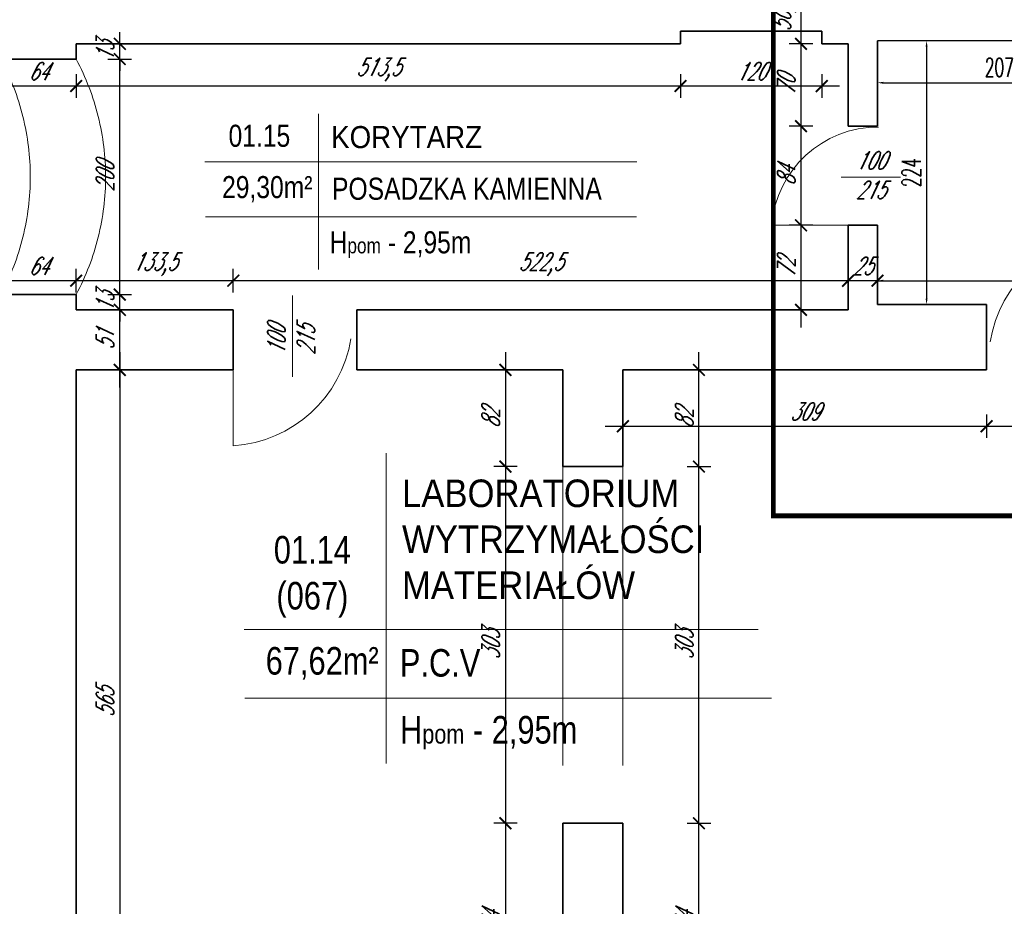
# Model space of a CAD drawing. Header units: millimetres. Extents: x 402 to 79005, y -7782 to 89952.
# Tile 210 of 256: x 25150 to 25987, y 35953 to 36707. Entities that reach past the tile are written whole.
import ezdxf

# ---------------------------------------------------------------- set-up
doc = ezdxf.new("R2010")
doc.units = ezdxf.units.MM
doc.header["$LTSCALE"] = 10
doc.linetypes.add('DASHED', pattern=[19.05, 12.7, -6.35])
doc.layers.get('0').update_dxf_attribs({"lineweight": 0})
doc.layers.get('Defpoints').update_dxf_attribs({"color": 253})
for name, color, linetype, lineweight in [('01 parter - ściany', 253, 'Continuous', 35), ('03_drzwi', 253, 'Continuous', 15), ('04-2_nad', 253, 'DASHED', 5), ('05-01_wymiary', 253, 'Continuous', 5), ('05-03_opis', 253, 'Continuous', 5), ('0_A_GRANICA OPRACOWANIA', 1, 'Continuous', 0), ('0_A_WYMIAROWANIE', 1, 'Continuous', 5), ('0_A_ŚCIANY ', 253, 'Continuous', 30)]:
    doc.layers.add(name, color=color, linetype=linetype, lineweight=lineweight)
doc.styles.add('ariel', font='ARIAL.TTF', dxfattribs={"width": 0.8})
doc.styles.add('ariel_wym', font='simplex.shx', dxfattribs={"width": 0.65, "oblique": 25})
doc.styles.add('SIMPLEXD', font='simplex.shx', dxfattribs={"width": 0.6})
doc.dimstyles.new('1-100', dxfattribs={"dimtxt": 16, "dimasz": 5, "dimexe": 0, "dimexo": 0, "dimgap": 5, "dimtad": 1, "dimdec": 1, "dimtxsty": 'SIMPLEXD', "dimcen": 5, "dimclrt": 256, "dimadec": 0, "dimazin": 0, "dimtfac": 1, "dimtdec": 0, "dimtix": 1, "dimtmove": 1, "dimatfit": 3, "dimldrblk": 'LP', "dimfxl": 0, "dimarcsym": 0})
doc.dimstyles.new('ariel 50 wnętrze', dxfattribs={"dimtxt": 15, "dimasz": 10, "dimexe": 10, "dimexo": 0, "dimgap": 5, "dimtad": 1, "dimdec": 1, "dimrnd": 0.5, "dimtxsty": 'ariel_wym', "dimblk": 'ARCHTICK', "dimcen": 2.5, "dimdle": 15, "dimazin": 0, "dimtfac": 1, "dimtdec": 1, "dimtix": 1, "dimtmove": 0, "dimatfit": 3, "dimldrblk": 'DOT', "dimfxl": 0, "dimarcsym": 0})

# ---------------------------------------------------------------- blocks, each defined once
blk = doc.blocks.new('_ArchTick')
at = {"color": 0, "linetype": 'ByBlock', "const_width": 0.15}
blk.add_lwpolyline([(-0.5, -0.5), (0.5, 0.5)], dxfattribs=at)
blk = doc.blocks.new('*D253')
at = {"layer": '05-01_wymiary', "color": 0, "lineweight": -2}
for p, q in [((25854.15, 36474.79), (25854.15, 36494.79)), ((25879.15, 36474.79), (25879.15, 36494.79)), ((25854.15, 36484.79), (25844.15, 36484.79)), ((25879.15, 36484.79), (25854.15, 36484.79)), ((25879.15, 36484.79), (25889.15, 36484.79))]:
    blk.add_line(p, q, dxfattribs=at)
at = {"layer": 'Defpoints', "color": 0, "lineweight": 0}
for p in [(25854.15, 36484.79), (25854.15, 36460.05), (25879.15, 36464.62)]:
    blk.add_point(p, dxfattribs=at)
at = {"layer": '05-01_wymiary', "color": 0, "lineweight": -2, "xscale": 10, "yscale": 10, "zscale": 10}
blk.add_blockref('_ArchTick', (25854.15, 36484.79), dxfattribs=at)
at = {"layer": '05-01_wymiary', "color": 0, "lineweight": -2, "xscale": 10, "yscale": 10, "zscale": 10, "rotation": 180}
blk.add_blockref('_ArchTick', (25879.15, 36484.79), dxfattribs=at)
at = {"layer": '05-01_wymiary', "color": 0, "insert": (25866.65, 36497.29), "char_height": 15, "attachment_point": 5, "style": 'ariel_wym'}
blk.add_mtext('25', dxfattribs=at)
blk = doc.blocks.new('_Dot')
at = {"color": 0, "linetype": 'ByBlock', "lineweight": -2}
blk.add_line((-0.5, 0), (-1, 0), dxfattribs=at)
at = {"color": 0, "linetype": 'ByBlock', "const_width": 0.5}
blk.add_lwpolyline([(-0.25, 0, 1), (0.25, 0, 1)], format="xyb", close=True, dxfattribs=at)
blk = doc.blocks.new('*D254')
at = {"layer": '05-01_wymiary', "color": 0, "lineweight": -2}
for p, q in [((25331.83, 36474.79), (25331.83, 36494.79)), ((25854.15, 36474.79), (25854.15, 36494.79)), ((25869.15, 36484.79), (25316.83, 36484.79))]:
    blk.add_line(p, q, dxfattribs=at)
at = {"layer": 'Defpoints', "color": 0, "lineweight": 0}
for p in [(25331.83, 36484.79), (25331.83, 36460.05), (25854.15, 36460.05)]:
    blk.add_point(p, dxfattribs=at)
at = {"layer": '05-01_wymiary', "color": 0, "lineweight": -2, "xscale": 10, "yscale": 10, "zscale": 10, "rotation": 180}
blk.add_blockref('_ArchTick', (25331.83, 36484.79), dxfattribs=at)
at = {"layer": '05-01_wymiary', "color": 0, "lineweight": -2, "xscale": 10, "yscale": 10, "zscale": 10}
blk.add_blockref('_ArchTick', (25854.15, 36484.79), dxfattribs=at)
at = {"layer": '05-01_wymiary', "color": 0, "insert": (25592.99, 36498.72), "char_height": 15, "attachment_point": 5, "style": 'ariel_wym'}
blk.add_mtext('522,5', dxfattribs=at)
blk = doc.blocks.new('*D255')
at = {"layer": '05-01_wymiary', "color": 0, "lineweight": -2}
for p, q in [((25198.33, 36474.79), (25198.33, 36494.79)), ((25331.83, 36474.79), (25331.83, 36494.79)), ((25346.83, 36484.79), (25183.33, 36484.79))]:
    blk.add_line(p, q, dxfattribs=at)
at = {"layer": 'Defpoints', "color": 0}
for p in [(25198.33, 36484.79), (25198.33, 36460.05), (25331.83, 36460.05)]:
    blk.add_point(p, dxfattribs=at)
at = {"layer": '05-01_wymiary', "color": 0, "lineweight": -2, "xscale": 10, "yscale": 10, "zscale": 10, "rotation": 180}
blk.add_blockref('_ArchTick', (25198.33, 36484.79), dxfattribs=at)
at = {"layer": '05-01_wymiary', "color": 0, "lineweight": -2, "xscale": 10, "yscale": 10, "zscale": 10}
blk.add_blockref('_ArchTick', (25331.83, 36484.79), dxfattribs=at)
at = {"layer": '05-01_wymiary', "color": 0, "insert": (25265.08, 36498.72), "char_height": 15, "attachment_point": 5, "style": 'ariel_wym'}
blk.add_mtext('133,5', dxfattribs=at)
blk = doc.blocks.new('*D256')
at = {"layer": '05-01_wymiary', "color": 0, "lineweight": -2}
for p, q in [((25134.33, 36474.79), (25134.33, 36494.79)), ((25198.33, 36474.79), (25198.33, 36494.79)), ((25213.33, 36484.79), (25119.33, 36484.79))]:
    blk.add_line(p, q, dxfattribs=at)
at = {"layer": 'Defpoints', "color": 0}
for p in [(25134.33, 36484.79), (25134.33, 36473.05), (25198.33, 36460.05)]:
    blk.add_point(p, dxfattribs=at)
at = {"layer": '05-01_wymiary', "color": 0, "lineweight": -2, "xscale": 10, "yscale": 10, "zscale": 10, "rotation": 180}
blk.add_blockref('_ArchTick', (25134.33, 36484.79), dxfattribs=at)
at = {"layer": '05-01_wymiary', "color": 0, "lineweight": -2, "xscale": 10, "yscale": 10, "zscale": 10}
blk.add_blockref('_ArchTick', (25198.33, 36484.79), dxfattribs=at)
at = {"layer": '05-01_wymiary', "color": 0, "insert": (25166.33, 36497.29), "char_height": 15, "attachment_point": 5, "style": 'ariel_wym'}
blk.add_mtext('64', dxfattribs=at)
blk = doc.blocks.new('*D334')
at = {"layer": '05-01_wymiary', "color": 0, "lineweight": -2}
for p, q in [((25662.83, 36371.16), (25662.83, 36351.16)), ((25971.83, 36371.16), (25971.83, 36351.16)), ((25647.83, 36361.16), (25986.83, 36361.16))]:
    blk.add_line(p, q, dxfattribs=at)
at = {"layer": 'Defpoints', "color": 0, "lineweight": 0}
for p in [(25662.83, 36408.98), (25971.83, 36408.98), (25971.83, 36361.16)]:
    blk.add_point(p, dxfattribs=at)
at = {"layer": '05-01_wymiary', "color": 0, "lineweight": -2, "xscale": 10, "yscale": 10, "zscale": 10, "rotation": 180}
blk.add_blockref('_ArchTick', (25662.83, 36361.16), dxfattribs=at)
at = {"layer": '05-01_wymiary', "color": 0, "lineweight": -2, "xscale": 10, "yscale": 10, "zscale": 10}
blk.add_blockref('_ArchTick', (25971.83, 36361.16), dxfattribs=at)
at = {"layer": '05-01_wymiary', "color": 0, "insert": (25817.33, 36373.66), "char_height": 15, "attachment_point": 5, "style": 'ariel_wym'}
blk.add_mtext('309', dxfattribs=at)
blk = doc.blocks.new('*D335')
at = {"layer": '05-01_wymiary', "color": 0, "lineweight": -2}
for p, q in [((25971.83, 36371.16), (25971.83, 36351.16)), ((26074.83, 36371.16), (26074.83, 36351.16)), ((25956.83, 36361.16), (26089.83, 36361.16))]:
    blk.add_line(p, q, dxfattribs=at)
at = {"layer": 'Defpoints', "color": 0}
for p in [(25971.83, 36408.98), (26074.83, 36408.98), (26074.83, 36361.16)]:
    blk.add_point(p, dxfattribs=at)
at = {"layer": '05-01_wymiary', "color": 0, "lineweight": -2, "xscale": 10, "yscale": 10, "zscale": 10, "rotation": 180}
blk.add_blockref('_ArchTick', (25971.83, 36361.16), dxfattribs=at)
at = {"layer": '05-01_wymiary', "color": 0, "lineweight": -2, "xscale": 10, "yscale": 10, "zscale": 10}
blk.add_blockref('_ArchTick', (26074.83, 36361.16), dxfattribs=at)
at = {"layer": '05-01_wymiary', "color": 0, "insert": (26023.33, 36373.66), "char_height": 15, "attachment_point": 5, "style": 'ariel_wym'}
blk.add_mtext('103', dxfattribs=at)
blk = doc.blocks.new('*D344')
at = {"layer": '05-01_wymiary', "color": 0, "lineweight": -2}
for p, q in [((25235.36, 36423.98), (25235.36, 35829.05)), ((25225.36, 36408.98), (25245.36, 36408.98)), ((25225.36, 35844.05), (25245.36, 35844.05))]:
    blk.add_line(p, q, dxfattribs=at)
at = {"layer": 'Defpoints', "color": 0}
for p in [(25198.33, 36408.98), (25198.33, 35844.05), (25235.36, 35844.05)]:
    blk.add_point(p, dxfattribs=at)
at = {"layer": '05-01_wymiary', "color": 0, "lineweight": -2, "xscale": 10, "yscale": 10, "zscale": 10}
for p, rotation in [((25235.36, 36408.98), 90), ((25235.36, 35844.05), 270)]:
    blk.add_blockref('_ArchTick', p, dxfattribs=dict(at, rotation=rotation))
at = {"layer": '05-01_wymiary', "color": 0, "insert": (25222.86, 36126.52), "char_height": 15, "attachment_point": 5, "rotation": 90, "style": 'ariel_wym'}
blk.add_mtext('565', dxfattribs=at)
blk = doc.blocks.new('*D349')
at = {"layer": '05-01_wymiary', "color": 0, "lineweight": -2}
for p, q in [((25727.41, 35835.05), (25727.41, 36038.86)), ((25717.41, 36023.86), (25737.41, 36023.86)), ((25717.41, 35850.05), (25737.41, 35850.05))]:
    blk.add_line(p, q, dxfattribs=at)
at = {"layer": 'Defpoints', "color": 0}
for p in [(25662.83, 36023.86), (25727.41, 36023.86), (25662.83, 35850.05)]:
    blk.add_point(p, dxfattribs=at)
at = {"layer": '05-01_wymiary', "color": 0, "lineweight": -2, "xscale": 10, "yscale": 10, "zscale": 10}
for p, rotation in [((25727.41, 36023.86), 90), ((25727.41, 35850.05), 270)]:
    blk.add_blockref('_ArchTick', p, dxfattribs=dict(at, rotation=rotation))
at = {"layer": '05-01_wymiary', "color": 0, "insert": (25714.91, 35936.95), "char_height": 15, "attachment_point": 5, "rotation": 90, "style": 'ariel_wym'}
blk.add_mtext('174', dxfattribs=at)
blk = doc.blocks.new('*D350')
at = {"layer": '05-01_wymiary', "color": 0, "lineweight": -2}
for p, q in [((25727.41, 36008.86), (25727.41, 36341.86)), ((25717.41, 36326.86), (25737.41, 36326.86)), ((25717.41, 36023.86), (25737.41, 36023.86))]:
    blk.add_line(p, q, dxfattribs=at)
at = {"layer": 'Defpoints', "color": 0}
for p in [(25662.83, 36326.86), (25727.41, 36326.86), (25662.83, 36023.86)]:
    blk.add_point(p, dxfattribs=at)
at = {"layer": '05-01_wymiary', "color": 0, "lineweight": -2, "xscale": 10, "yscale": 10, "zscale": 10}
for p, rotation in [((25727.41, 36326.86), 90), ((25727.41, 36023.86), 270)]:
    blk.add_blockref('_ArchTick', p, dxfattribs=dict(at, rotation=rotation))
at = {"layer": '05-01_wymiary', "color": 0, "insert": (25714.91, 36175.36), "char_height": 15, "attachment_point": 5, "rotation": 90, "style": 'ariel_wym'}
blk.add_mtext('303', dxfattribs=at)
blk = doc.blocks.new('*D351')
at = {"layer": '05-01_wymiary', "color": 0, "lineweight": -2}
for p, q in [((25727.41, 36311.86), (25727.41, 36423.98)), ((25717.41, 36408.98), (25737.41, 36408.98)), ((25717.41, 36326.86), (25737.41, 36326.86))]:
    blk.add_line(p, q, dxfattribs=at)
at = {"layer": 'Defpoints', "color": 0}
for p in [(25662.83, 36408.98), (25727.41, 36408.98), (25662.83, 36326.86)]:
    blk.add_point(p, dxfattribs=at)
at = {"layer": '05-01_wymiary', "color": 0, "lineweight": -2, "xscale": 10, "yscale": 10, "zscale": 10}
for p, rotation in [((25727.41, 36408.98), 90), ((25727.41, 36326.86), 270)]:
    blk.add_blockref('_ArchTick', p, dxfattribs=dict(at, rotation=rotation))
at = {"layer": '05-01_wymiary', "color": 0, "insert": (25714.91, 36367.92), "char_height": 15, "attachment_point": 5, "rotation": 90, "style": 'ariel_wym'}
blk.add_mtext('82', dxfattribs=at)
blk = doc.blocks.new('*D352')
at = {"layer": '05-01_wymiary', "color": 0, "lineweight": -2}
for p, q in [((25814.14, 36751.42), (25814.14, 36671.05)), ((25824.14, 36736.42), (25804.14, 36736.42)), ((25824.14, 36686.05), (25804.14, 36686.05))]:
    blk.add_line(p, q, dxfattribs=at)
at = {"layer": 'Defpoints', "color": 0, "lineweight": 0}
for p in [(25941.68, 36736.42), (25814.14, 36686.05), (25854.15, 36686.05)]:
    blk.add_point(p, dxfattribs=at)
at = {"layer": '05-01_wymiary', "color": 0, "lineweight": -2, "xscale": 10, "yscale": 10, "zscale": 10}
for p, rotation in [((25814.14, 36736.42), 90), ((25814.14, 36686.05), 270)]:
    blk.add_blockref('_ArchTick', p, dxfattribs=dict(at, rotation=rotation))
at = {"layer": '05-01_wymiary', "color": 0, "insert": (25800.21, 36711.23), "char_height": 15, "attachment_point": 5, "rotation": 90, "style": 'ariel_wym'}
blk.add_mtext('50,5', dxfattribs=at)
blk = doc.blocks.new('*D353')
at = {"layer": '05-01_wymiary', "color": 0, "lineweight": -2}
for p, q in [((25814.14, 36701.05), (25814.14, 36601.05)), ((25824.14, 36686.05), (25804.14, 36686.05)), ((25824.14, 36616.05), (25804.14, 36616.05))]:
    blk.add_line(p, q, dxfattribs=at)
at = {"layer": 'Defpoints', "color": 0, "lineweight": 0}
for p in [(25854.15, 36686.05), (25814.14, 36616.05), (25854.15, 36616.05)]:
    blk.add_point(p, dxfattribs=at)
at = {"layer": '05-01_wymiary', "color": 0, "lineweight": -2, "xscale": 10, "yscale": 10, "zscale": 10}
for p, rotation in [((25814.14, 36686.05), 90), ((25814.14, 36616.05), 270)]:
    blk.add_blockref('_ArchTick', p, dxfattribs=dict(at, rotation=rotation))
at = {"layer": '05-01_wymiary', "color": 0, "insert": (25801.64, 36651.05), "char_height": 15, "attachment_point": 5, "rotation": 90, "style": 'ariel_wym'}
blk.add_mtext('70', dxfattribs=at)
blk = doc.blocks.new('*D354')
at = {"layer": '05-01_wymiary', "color": 0, "lineweight": -2}
for p, q in [((25814.14, 36631.05), (25814.14, 36516.85)), ((25824.14, 36616.05), (25804.14, 36616.05)), ((25824.14, 36531.85), (25804.14, 36531.85))]:
    blk.add_line(p, q, dxfattribs=at)
at = {"layer": 'Defpoints', "color": 0, "lineweight": 0}
for p in [(25854.15, 36616.05), (25814.14, 36531.85), (25854.15, 36531.85)]:
    blk.add_point(p, dxfattribs=at)
at = {"layer": '05-01_wymiary', "color": 0, "lineweight": -2, "xscale": 10, "yscale": 10, "zscale": 10}
for p, rotation in [((25814.14, 36616.05), 90), ((25814.14, 36531.85), 270)]:
    blk.add_blockref('_ArchTick', p, dxfattribs=dict(at, rotation=rotation))
at = {"layer": '05-01_wymiary', "color": 0, "insert": (25801.64, 36573.95), "char_height": 15, "attachment_point": 5, "rotation": 90, "style": 'ariel_wym'}
blk.add_mtext('84', dxfattribs=at)
blk = doc.blocks.new('*D355')
at = {"layer": '05-01_wymiary', "color": 0, "lineweight": -2}
for p, q in [((25814.14, 36546.85), (25814.14, 36445.05)), ((25824.14, 36531.85), (25804.14, 36531.85)), ((25824.14, 36460.05), (25804.14, 36460.05))]:
    blk.add_line(p, q, dxfattribs=at)
at = {"layer": 'Defpoints', "color": 0, "lineweight": 0}
for p in [(25854.15, 36531.85), (25814.14, 36460.05), (25854.15, 36460.05)]:
    blk.add_point(p, dxfattribs=at)
at = {"layer": '05-01_wymiary', "color": 0, "lineweight": -2, "xscale": 10, "yscale": 10, "zscale": 10}
for p, rotation in [((25814.14, 36531.85), 90), ((25814.14, 36460.05), 270)]:
    blk.add_blockref('_ArchTick', p, dxfattribs=dict(at, rotation=rotation))
at = {"layer": '05-01_wymiary', "color": 0, "insert": (25801.64, 36495.95), "char_height": 15, "attachment_point": 5, "rotation": 90, "style": 'ariel_wym'}
blk.add_mtext('72', dxfattribs=at)
blk = doc.blocks.new('*D356')
at = {"layer": '05-01_wymiary', "color": 0, "lineweight": -2}
for p, q in [((25235.36, 36393.98), (25235.36, 36475.05)), ((25225.36, 36460.05), (25245.36, 36460.05)), ((25225.36, 36408.98), (25245.36, 36408.98))]:
    blk.add_line(p, q, dxfattribs=at)
at = {"layer": 'Defpoints', "color": 0}
for p in [(25198.33, 36460.05), (25235.36, 36460.05), (25198.33, 36408.98)]:
    blk.add_point(p, dxfattribs=at)
at = {"layer": '05-01_wymiary', "color": 0, "lineweight": -2, "xscale": 10, "yscale": 10, "zscale": 10}
for p, rotation in [((25235.36, 36460.05), 90), ((25235.36, 36408.98), 270)]:
    blk.add_blockref('_ArchTick', p, dxfattribs=dict(at, rotation=rotation))
at = {"layer": '05-01_wymiary', "color": 0, "insert": (25222.86, 36434.51), "char_height": 15, "attachment_point": 5, "rotation": 90, "style": 'ariel_wym'}
blk.add_mtext('51', dxfattribs=at)
blk = doc.blocks.new('*D357')
at = {"layer": '05-01_wymiary', "color": 0, "lineweight": -2}
for p, q in [((25235.36, 36473.05), (25235.36, 36483.05)), ((25225.36, 36473.05), (25245.36, 36473.05)), ((25235.36, 36460.05), (25235.36, 36473.05)), ((25225.36, 36460.05), (25245.36, 36460.05)), ((25235.36, 36460.05), (25235.36, 36450.05))]:
    blk.add_line(p, q, dxfattribs=at)
at = {"layer": 'Defpoints', "color": 0}
for p in [(25198.33, 36473.05), (25235.36, 36473.05), (25198.33, 36460.05)]:
    blk.add_point(p, dxfattribs=at)
at = {"layer": '05-01_wymiary', "color": 0, "lineweight": -2, "xscale": 10, "yscale": 10, "zscale": 10}
for p, rotation in [((25235.36, 36473.05), 270), ((25235.36, 36460.05), 90)]:
    blk.add_blockref('_ArchTick', p, dxfattribs=dict(at, rotation=rotation))
at = {"layer": '05-01_wymiary', "color": 0, "insert": (25222.86, 36466.55), "char_height": 15, "attachment_point": 5, "rotation": 90, "style": 'ariel_wym'}
blk.add_mtext('13', dxfattribs=at)
blk = doc.blocks.new('*D358')
at = {"layer": '05-01_wymiary', "color": 0, "lineweight": -2}
for p, q in [((25235.36, 36458.05), (25235.36, 36688.05)), ((25225.36, 36673.05), (25245.36, 36673.05)), ((25225.36, 36473.05), (25245.36, 36473.05))]:
    blk.add_line(p, q, dxfattribs=at)
at = {"layer": 'Defpoints', "color": 0}
for p in [(25198.33, 36673.05), (25235.36, 36673.05), (25198.33, 36473.05)]:
    blk.add_point(p, dxfattribs=at)
at = {"layer": '05-01_wymiary', "color": 0, "lineweight": -2, "xscale": 10, "yscale": 10, "zscale": 10}
for p, rotation in [((25235.36, 36673.05), 90), ((25235.36, 36473.05), 270)]:
    blk.add_blockref('_ArchTick', p, dxfattribs=dict(at, rotation=rotation))
at = {"layer": '05-01_wymiary', "color": 0, "insert": (25222.86, 36573.05), "char_height": 15, "attachment_point": 5, "rotation": 90, "style": 'ariel_wym'}
blk.add_mtext('200', dxfattribs=at)
blk = doc.blocks.new('*D359')
at = {"layer": '05-01_wymiary', "color": 0, "lineweight": -2}
for p, q in [((25235.36, 36686.05), (25235.36, 36696.05)), ((25225.36, 36686.05), (25245.36, 36686.05)), ((25235.36, 36673.05), (25235.36, 36686.05)), ((25225.36, 36673.05), (25245.36, 36673.05)), ((25235.36, 36673.05), (25235.36, 36663.05))]:
    blk.add_line(p, q, dxfattribs=at)
at = {"layer": 'Defpoints', "color": 0}
for p in [(25198.33, 36686.05), (25235.36, 36686.05), (25198.33, 36673.05)]:
    blk.add_point(p, dxfattribs=at)
at = {"layer": '05-01_wymiary', "color": 0, "lineweight": -2, "xscale": 10, "yscale": 10, "zscale": 10}
for p, rotation in [((25235.36, 36686.05), 270), ((25235.36, 36673.05), 90)]:
    blk.add_blockref('_ArchTick', p, dxfattribs=dict(at, rotation=rotation))
at = {"layer": '05-01_wymiary', "color": 0, "insert": (25222.86, 36679.55), "char_height": 15, "attachment_point": 5, "rotation": 90, "style": 'ariel_wym'}
blk.add_mtext('13', dxfattribs=at)
blk = doc.blocks.new('*D402')
at = {"layer": '05-01_wymiary', "color": 0, "lineweight": -2}
for p, q in [((25711.77, 36660.19), (25711.77, 36640.19)), ((25831.77, 36660.19), (25831.77, 36640.19)), ((25846.77, 36650.19), (25696.77, 36650.19))]:
    blk.add_line(p, q, dxfattribs=at)
at = {"layer": 'Defpoints', "color": 0}
for p in [(25711.77, 36686.05), (25831.77, 36686.05), (25711.77, 36650.19)]:
    blk.add_point(p, dxfattribs=at)
at = {"layer": '05-01_wymiary', "color": 0, "lineweight": -2, "xscale": 10, "yscale": 10, "zscale": 10, "rotation": 180}
blk.add_blockref('_ArchTick', (25711.77, 36650.19), dxfattribs=at)
at = {"layer": '05-01_wymiary', "color": 0, "lineweight": -2, "xscale": 10, "yscale": 10, "zscale": 10}
blk.add_blockref('_ArchTick', (25831.77, 36650.19), dxfattribs=at)
at = {"layer": '05-01_wymiary', "color": 0, "insert": (25771.77, 36662.69), "char_height": 15, "attachment_point": 5, "style": 'ariel_wym'}
blk.add_mtext('120', dxfattribs=at)
blk = doc.blocks.new('*D403')
at = {"layer": '05-01_wymiary', "color": 0, "lineweight": -2}
for p, q in [((25198.33, 36660.19), (25198.33, 36640.19)), ((25711.77, 36660.19), (25711.77, 36640.19)), ((25726.77, 36650.19), (25183.33, 36650.19))]:
    blk.add_line(p, q, dxfattribs=at)
at = {"layer": 'Defpoints', "color": 0}
for p in [(25711.77, 36686.05), (25198.33, 36673.05), (25198.33, 36650.19)]:
    blk.add_point(p, dxfattribs=at)
at = {"layer": '05-01_wymiary', "color": 0, "lineweight": -2, "xscale": 10, "yscale": 10, "zscale": 10, "rotation": 180}
blk.add_blockref('_ArchTick', (25198.33, 36650.19), dxfattribs=at)
at = {"layer": '05-01_wymiary', "color": 0, "lineweight": -2, "xscale": 10, "yscale": 10, "zscale": 10}
blk.add_blockref('_ArchTick', (25711.77, 36650.19), dxfattribs=at)
at = {"layer": '05-01_wymiary', "color": 0, "insert": (25455.05, 36664.11), "char_height": 15, "attachment_point": 5, "style": 'ariel_wym'}
blk.add_mtext('513,5', dxfattribs=at)
blk = doc.blocks.new('*D404')
at = {"layer": '05-01_wymiary', "color": 0, "lineweight": -2}
for p, q in [((25134.33, 36660.19), (25134.33, 36640.19)), ((25198.33, 36660.19), (25198.33, 36640.19)), ((25213.33, 36650.19), (25119.33, 36650.19))]:
    blk.add_line(p, q, dxfattribs=at)
at = {"layer": 'Defpoints', "color": 0}
for p in [(25134.33, 36673.05), (25198.33, 36673.05), (25134.33, 36650.19)]:
    blk.add_point(p, dxfattribs=at)
at = {"layer": '05-01_wymiary', "color": 0, "lineweight": -2, "xscale": 10, "yscale": 10, "zscale": 10, "rotation": 180}
blk.add_blockref('_ArchTick', (25134.33, 36650.19), dxfattribs=at)
at = {"layer": '05-01_wymiary', "color": 0, "lineweight": -2, "xscale": 10, "yscale": 10, "zscale": 10}
blk.add_blockref('_ArchTick', (25198.33, 36650.19), dxfattribs=at)
at = {"layer": '05-01_wymiary', "color": 0, "insert": (25166.33, 36662.69), "char_height": 15, "attachment_point": 5, "style": 'ariel_wym'}
blk.add_mtext('64', dxfattribs=at)
blk = doc.blocks.new('*D442')
at = {"layer": '05-01_wymiary', "color": 0, "lineweight": -2}
for p, q in [((25563.05, 36423.98), (25563.05, 36311.86)), ((25573.05, 36408.98), (25553.05, 36408.98)), ((25573.05, 36326.86), (25553.05, 36326.86))]:
    blk.add_line(p, q, dxfattribs=at)
at = {"layer": 'Defpoints', "color": 0}
for p in [(25611.83, 36408.98), (25563.05, 36326.86), (25611.83, 36326.86)]:
    blk.add_point(p, dxfattribs=at)
at = {"layer": '05-01_wymiary', "color": 0, "lineweight": -2, "xscale": 10, "yscale": 10, "zscale": 10}
for p, rotation in [((25563.05, 36408.98), 90), ((25563.05, 36326.86), 270)]:
    blk.add_blockref('_ArchTick', p, dxfattribs=dict(at, rotation=rotation))
at = {"layer": '05-01_wymiary', "color": 0, "insert": (25550.55, 36367.92), "char_height": 15, "attachment_point": 5, "rotation": 90, "style": 'ariel_wym'}
blk.add_mtext('82', dxfattribs=at)
blk = doc.blocks.new('*D443')
at = {"layer": '05-01_wymiary', "color": 0, "lineweight": -2}
for p, q in [((25563.05, 36341.86), (25563.05, 36008.86)), ((25573.05, 36326.86), (25553.05, 36326.86)), ((25573.05, 36023.86), (25553.05, 36023.86))]:
    blk.add_line(p, q, dxfattribs=at)
at = {"layer": 'Defpoints', "color": 0}
for p in [(25611.83, 36326.86), (25563.05, 36023.86), (25611.83, 36023.86)]:
    blk.add_point(p, dxfattribs=at)
at = {"layer": '05-01_wymiary', "color": 0, "lineweight": -2, "xscale": 10, "yscale": 10, "zscale": 10}
for p, rotation in [((25563.05, 36326.86), 90), ((25563.05, 36023.86), 270)]:
    blk.add_blockref('_ArchTick', p, dxfattribs=dict(at, rotation=rotation))
at = {"layer": '05-01_wymiary', "color": 0, "insert": (25550.55, 36175.36), "char_height": 15, "attachment_point": 5, "rotation": 90, "style": 'ariel_wym'}
blk.add_mtext('303', dxfattribs=at)
blk = doc.blocks.new('*D444')
at = {"layer": '05-01_wymiary', "color": 0, "lineweight": -2}
for p, q in [((25563.05, 36038.86), (25563.05, 35835.05)), ((25573.05, 36023.86), (25553.05, 36023.86)), ((25573.05, 35850.05), (25553.05, 35850.05))]:
    blk.add_line(p, q, dxfattribs=at)
at = {"layer": 'Defpoints', "color": 0}
for p in [(25611.83, 36023.86), (25563.05, 35850.05), (25611.83, 35850.05)]:
    blk.add_point(p, dxfattribs=at)
at = {"layer": '05-01_wymiary', "color": 0, "lineweight": -2, "xscale": 10, "yscale": 10, "zscale": 10}
for p, rotation in [((25563.05, 36023.86), 90), ((25563.05, 35850.05), 270)]:
    blk.add_blockref('_ArchTick', p, dxfattribs=dict(at, rotation=rotation))
at = {"layer": '05-01_wymiary', "color": 0, "insert": (25550.55, 35936.95), "char_height": 15, "attachment_point": 5, "rotation": 90, "style": 'ariel_wym'}
blk.add_mtext('174', dxfattribs=at)
blk = doc.blocks.new('*D3756')
at = {"layer": '0_A_WYMIAROWANIE', "color": 0, "lineweight": -2}
for p, q in [((25879.15, 36479.79), (25879.15, 36484.79)), ((25884.15, 36484.79), (26930.85, 36484.79)), ((26935.85, 36479.79), (26935.85, 36484.79))]:
    blk.add_line(p, q, dxfattribs=at)
at = {"layer": '0_A_WYMIAROWANIE', "color": 0, "lineweight": 9}
for points in [[(25884.15, 36485.63), (25884.15, 36483.96), (25879.15, 36484.79)], [(26930.85, 36483.96), (26930.85, 36485.63), (26935.85, 36484.79)]]:
    blk.add_solid(points, dxfattribs=at)
at = {"layer": 'Defpoints', "color": 0, "lineweight": 9}
for p in [(26935.85, 36484.79), (25879.15, 36464.62), (26935.85, 36460.67)]:
    blk.add_point(p, dxfattribs=at)
at = {"layer": '0_A_WYMIAROWANIE', "insert": (26378.22, 36509.06), "char_height": 16, "attachment_point": 5, "style": 'SIMPLEXD'}
blk.add_mtext('{1056}', dxfattribs=at)
blk = doc.blocks.new('LP')
for p, q in [((0, 0), (-1, 0)), ((0, 1), (0, 0)), ((0, -1), (0, 0)), ((0, 0), (1, 0))]:
    blk.add_line(p, q)
at = {"const_width": 0.2}
blk.add_lwpolyline([(0.71, 0.71), (-0.71, -0.71)], dxfattribs=at)
blk = doc.blocks.new('*D3757')
at = {"layer": '0_A_WYMIAROWANIE', "color": 0, "lineweight": -2}
for p, q in [((25879.15, 36657.96), (25879.15, 36652.96)), ((26086.15, 36657.96), (26086.15, 36652.96)), ((25884.15, 36652.96), (26081.15, 36652.96))]:
    blk.add_line(p, q, dxfattribs=at)
at = {"layer": '0_A_WYMIAROWANIE', "color": 0, "lineweight": 9}
for points in [[(25884.15, 36653.79), (25884.15, 36652.12), (25879.15, 36652.96)], [(26081.15, 36652.12), (26081.15, 36653.79), (26086.15, 36652.96)]]:
    blk.add_solid(points, dxfattribs=at)
at = {"layer": 'Defpoints', "color": 0, "lineweight": 9}
for p in [(26086.15, 36728.62), (25879.15, 36688.62), (26086.15, 36652.96)]:
    blk.add_point(p, dxfattribs=at)
at = {"layer": '0_A_WYMIAROWANIE', "insert": (25982.65, 36665.96), "char_height": 16, "attachment_point": 5, "style": 'SIMPLEXD'}
blk.add_mtext('207', dxfattribs=at)
blk = doc.blocks.new('*D3760')
at = {"layer": '0_A_WYMIAROWANIE', "color": 0, "lineweight": -2}
for p, q in [((25925.85, 36688.62), (25920.85, 36688.62)), ((25920.85, 36683.62), (25920.85, 36469.62)), ((25925.85, 36464.62), (25920.85, 36464.62))]:
    blk.add_line(p, q, dxfattribs=at)
at = {"layer": '0_A_WYMIAROWANIE', "color": 0, "lineweight": 9}
for points in [[(25921.68, 36683.62), (25920.01, 36683.62), (25920.85, 36688.62)], [(25920.01, 36469.62), (25921.68, 36469.62), (25920.85, 36464.62)]]:
    blk.add_solid(points, dxfattribs=at)
at = {"layer": 'Defpoints', "color": 0, "lineweight": 9}
for p in [(25942.23, 36688.62), (25920.85, 36464.62), (25946.99, 36464.62)]:
    blk.add_point(p, dxfattribs=at)
at = {"layer": '0_A_WYMIAROWANIE', "insert": (25907.85, 36576.62), "char_height": 16, "attachment_point": 5, "rotation": 90, "style": 'SIMPLEXD'}
blk.add_mtext('224', dxfattribs=at)

msp = doc.modelspace()

# ---------------------------------------------------------------- linework, layer by layer
at = {"layer": '01 parter - ściany'}
for p, q in [((25711.77, 36696.82), (25831.77, 36696.82)), ((25711.77, 36696.82), (25711.77, 36686.05)), ((25831.77, 36696.82), (25831.77, 36686.05)), ((25711.77, 36686.05), (25198.33, 36686.05)), ((25198.33, 36686.05), (25198.33, 36673.05)), ((25854.15, 36686.05), (25831.77, 36686.05)), ((25854.15, 36686.05), (25854.15, 36616.05)), ((25879.15, 36616.05), (25879.15, 36688.62)), ((25198.33, 36673.05), (25134.33, 36673.05)), ((25879.15, 36616.05), (25854.15, 36616.05)), ((25854.15, 36531.85), (25854.15, 36460.05)), ((25879.15, 36531.85), (25854.15, 36531.85)), ((25879.15, 36464.62), (25879.15, 36531.85)), ((25134.33, 36473.05), (25198.33, 36473.05)), ((25198.33, 36473.05), (25198.33, 36460.05)), ((25331.83, 36460.05), (25198.33, 36460.05)), ((25331.83, 36460.05), (25331.83, 36408.98)), ((25854.15, 36460.05), (25436.83, 36460.05)), ((25436.83, 36460.05), (25436.83, 36408.98)), ((25971.83, 36464.62), (25879.15, 36464.62)), ((25971.83, 36408.98), (25971.83, 36464.62)), ((25331.83, 36408.98), (25198.33, 36408.98)), ((25198.33, 36408.98), (25198.33, 35844.05)), ((25611.83, 36408.98), (25436.83, 36408.98)), ((25611.83, 36408.98), (25611.83, 36326.86)), ((25971.83, 36408.98), (25662.83, 36408.98)), ((25662.83, 36408.98), (25662.83, 36326.86)), ((25662.83, 36326.86), (25611.83, 36326.86)), ((25662.83, 36023.86), (25611.83, 36023.86)), ((25611.83, 36023.86), (25611.83, 35850.05)), ((25662.83, 36023.86), (25662.83, 35850.05))]:
    msp.add_line(p, q, dxfattribs=at)
at = {"layer": '03_drzwi'}
for p, q in [((25898.79, 36572.65), (25848.28, 36572.67)), ((25789.15, 36531.85), (25879.15, 36531.85)), ((25382.23, 36403.17), (25382.25, 36472.25)), ((25331.83, 36344.51), (25331.83, 36434.51))]:
    msp.add_line(p, q, dxfattribs=at)
for centre, radius, start, end in [((25879.86, 36524.35), 91.01, 89.89543, 175.27304), ((26082.24, 36415.25), 108.76, 93.903, 170.71974), ((25324.43, 36453.02), 108.76, 273.903, 350.71974)]:
    msp.add_arc(centre, radius, start, end, dxfattribs=at)
at = {"layer": '04-2_nad', "ltscale": 2}
for p, q in [((25611.83, 36326.86), (25611.83, 36023.86)), ((25662.83, 36326.86), (25662.83, 36023.86))]:
    msp.add_line(p, q, dxfattribs=at)
for centre in [(24946.83, 36573.05), (25010.83, 36573.05)]:
    msp.add_arc(centre, 212.5, 331.92751, 28.07249, dxfattribs=at)
at = {"layer": '05-03_opis'}
for p, q in [((25404.24, 36626.57), (25404.24, 36494.41)), ((25307.69, 36585.69), (25674.67, 36585.69)), ((25308.14, 36539), (25674.47, 36539)), ((25461.79, 36338.2), (25461.79, 36074.47)), ((25341.1, 36188.57), (25777.88, 36188.57)), ((25341.67, 36130.21), (25789.05, 36130.21))]:
    msp.add_line(p, q, dxfattribs=at)
at = {"layer": '0_A_GRANICA OPRACOWANIA', "color": 1, "linetype": 'DASHED', "const_width": 4}
msp.add_lwpolyline([(25790.69, 37678.95), (26803.78, 37678.95), (26803.78, 36285.02), (25790.69, 36285.02)], close=True, dxfattribs=at)
at = {"layer": '0_A_ŚCIANY ', "lineweight": 30}
msp.add_line((26086.15, 36688.62), (25879.15, 36688.62), dxfattribs=at)

# ---------------------------------------------------------------- texts
at = {"layer": '03_drzwi', "char_height": 15, "width": 160.5905, "style": 'ariel_wym'}
for insert, attachment_point, rotation in [((25860.8, 36554.47), 7, 0.0085), ((25360.97, 36421.78), 1, 89.9915)]:
    msp.add_mtext('100\\P215', dxfattribs=dict(at, insert=insert, attachment_point=attachment_point, rotation=rotation))
at = {"layer": '05-03_opis', "style": 'ariel'}
for s, insert, char_height, width, attachment_point in [('{\\fArial|b0|i0|c238|p34;01.15}', (25354, 36607.8), 18.7387, 87.1301, 5), ('\\W0.9;{\\fArial|b0|i0|c238|p34;KORYTARZ }', (25414.94, 36606.68), 18.7387, 375.0449, 4), ('POSADZKA KAMIENNA', (25415.71, 36562.79), 18.7387, 258.2312, 4), ('{\\fArial|b0|i0|c238|p34;29,30m²}', (25360.67, 36562.57), 18.7387, 87.1301, 5), ('{\\fArial|b0|i0|c238|p34; H\\H0.7x;pom\\H1.429x; - 2,95m}', (25407.81, 36515.44), 18.7387, 258.2312, 4), ('\\W0.9;{\\fArial|b0|i0|c238|p34;LABORATORIUM WYTRZYMAŁOŚCI \\PMATERIAŁÓW}', (25475.17, 36264.95), 23.4234, 356.6375, 4), ('{\\fArial|b0|i0|c238|p34;01.14\\P(067)}', (25399, 36233.15), 23.4234, 108.9126, 5), ('{\\fArial|b0|i0|c238|p34;67,62m²}', (25407.34, 36159.66), 23.4234, 108.9126, 5), ('P.C.V', (25473.35, 36159.94), 23.423, 322.789, 4), ('{\\fArial|b0|i0|c238|p34; H\\H0.7x;pom\\H1.429x; - 2,95m}', (25466.26, 36100.76), 23.4234, 322.789, 4)]:
    msp.add_mtext(s, dxfattribs=dict(at, insert=insert, char_height=char_height, width=width, attachment_point=attachment_point))

# ---------------------------------------------------------------- dimensions: what is measured, and where the dimension line sits
at = {"layer": '05-01_wymiary'}
for base, p1, p2, picture, middle in [((25814.14, 36686.05), (25941.68, 36736.42), (25854.15, 36686.05), '*D352', (25800.21, 36711.23)), ((25814.14, 36616.05), (25854.15, 36686.05), (25854.15, 36616.05), '*D353', (25801.64, 36651.05)), ((25235.36, 36686.05), (25198.33, 36673.05), (25198.33, 36686.05), '*D359', (25222.86, 36679.55)), ((25235.36, 36673.05), (25198.33, 36473.05), (25198.33, 36673.05), '*D358', (25222.86, 36573.05)), ((25814.14, 36531.85), (25854.15, 36616.05), (25854.15, 36531.85), '*D354', (25801.64, 36573.95)), ((25814.14, 36460.05), (25854.15, 36531.85), (25854.15, 36460.05), '*D355', (25801.64, 36495.95)), ((25235.36, 36473.05), (25198.33, 36460.05), (25198.33, 36473.05), '*D357', (25222.86, 36466.55)), ((25235.36, 36460.05), (25198.33, 36408.98), (25198.33, 36460.05), '*D356', (25222.86, 36434.51)), ((25727.41, 36408.98), (25662.83, 36326.86), (25662.83, 36408.98), '*D351', (25714.91, 36367.92)), ((25563.05, 36023.86), (25611.83, 36326.86), (25611.83, 36023.86), '*D443', (25550.55, 36175.36)), ((25727.41, 36326.86), (25662.83, 36023.86), (25662.83, 36326.86), '*D350', (25714.91, 36175.36)), ((25563.05, 35850.05), (25611.83, 36023.86), (25611.83, 35850.05), '*D444', (25550.55, 35936.95)), ((25727.41, 36023.86), (25662.83, 35850.05), (25662.83, 36023.86), '*D349', (25714.91, 35936.95))]:
    dim = msp.add_linear_dim(base=base, p1=p1, p2=p2, angle=90, dimstyle='ariel 50 wnętrze', override={"dimtmove": 1}, dxfattribs=at)
    dim.commit()
    dim.dimension.update_dxf_attribs({"geometry": picture, "text_midpoint": middle})
for base, p1, p2, picture, middle in [((25198.33, 36650.19), (25711.77, 36686.05), (25198.33, 36673.05), '*D403', (25455.05, 36664.11)), ((25711.77, 36650.19), (25831.77, 36686.05), (25711.77, 36686.05), '*D402', (25771.77, 36662.69)), ((25134.33, 36650.19), (25198.33, 36673.05), (25134.33, 36673.05), '*D404', (25166.33, 36662.69)), ((25198.33, 36484.79), (25331.83, 36460.05), (25198.33, 36460.05), '*D255', (25265.08, 36498.72)), ((25331.83, 36484.79), (25854.15, 36460.05), (25331.83, 36460.05), '*D254', (25592.99, 36498.72)), ((25134.33, 36484.79), (25198.33, 36460.05), (25134.33, 36473.05), '*D256', (25166.33, 36497.29)), ((25854.15, 36484.79), (25879.15, 36464.62), (25854.15, 36460.05), '*D253', (25866.65, 36497.29)), ((26074.83, 36361.16), (25971.83, 36408.98), (26074.83, 36408.98), '*D335', (26023.33, 36373.66))]:
    dim = msp.add_linear_dim(base=base, p1=p1, p2=p2, dimstyle='ariel 50 wnętrze', override={"dimtmove": 1}, dxfattribs=at)
    dim.commit()
    dim.dimension.update_dxf_attribs({"geometry": picture, "text_midpoint": middle})
for base, p1, p2, picture, middle in [((25235.36, 35844.05), (25198.33, 36408.98), (25198.33, 35844.05), '*D344', (25222.86, 36126.52)), ((25563.05, 36326.86), (25611.83, 36408.98), (25611.83, 36326.86), '*D442', (25550.55, 36367.92))]:
    dim = msp.add_linear_dim(base=base, p1=p1, p2=p2, angle=90, dimstyle='ariel 50 wnętrze', dxfattribs=at)
    dim.commit()
    dim.dimension.update_dxf_attribs({"geometry": picture, "text_midpoint": middle})
dim = msp.add_linear_dim(base=(25971.83, 36361.16), p1=(25662.83, 36408.98), p2=(25971.83, 36408.98), dimstyle='ariel 50 wnętrze', dxfattribs=at)
dim.commit()
dim.dimension.update_dxf_attribs({"geometry": '*D334', "text_midpoint": (25817.33, 36373.66)})
at = {"layer": '0_A_WYMIAROWANIE'}
dim = msp.add_linear_dim(base=(26086.15, 36652.96), p1=(25879.15, 36688.62), p2=(26086.15, 36728.62), dimstyle='1-100', dxfattribs=at)
dim.commit()
dim.dimension.update_dxf_attribs({"geometry": '*D3757', "text_midpoint": (25982.65, 36665.96)})
dim = msp.add_linear_dim(base=(25920.85, 36464.62), p1=(25942.23, 36688.62), p2=(25946.99, 36464.62), angle=90, dimstyle='1-100', dxfattribs=at)
dim.commit()
dim.dimension.update_dxf_attribs({"geometry": '*D3760', "text_midpoint": (25907.85, 36576.62)})
at = {"layer": '0_A_WYMIAROWANIE', "color": 1}
dim = msp.add_linear_dim(base=(26935.85, 36484.79), p1=(25879.15, 36464.62), p2=(26935.85, 36460.67), text='{1056}', dimstyle='1-100', dxfattribs=at)
dim.commit()
dim.dimension.update_dxf_attribs({"geometry": '*D3756', "text_midpoint": (26378.22, 36496.06), "dimtype": 160})

doc.saveas('drawing.dxf')
